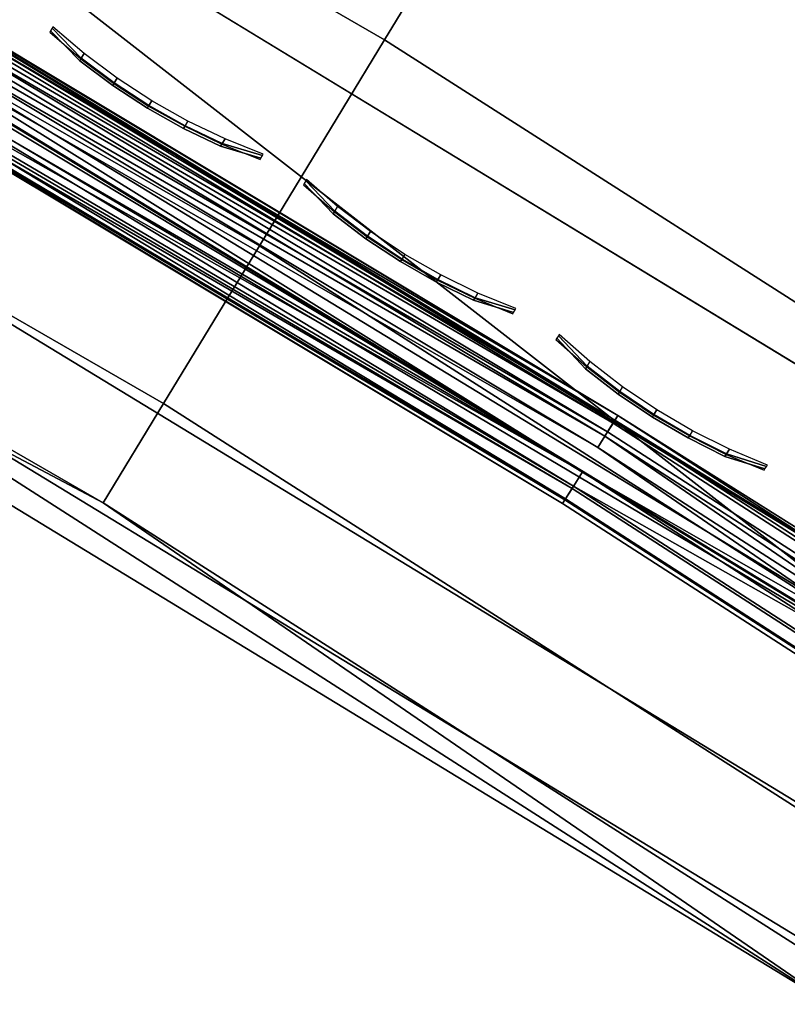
# Model space of a CAD drawing. Header units: inches. Extents: x 0 to 54.6, y -45.5 to 0.
# Tile 38 of 256: x 18.117 to 18.843, y -33.532 to -32.601. Entities that reach past the tile are written whole.
import ezdxf

# ---------------------------------------------------------------- set-up
doc = ezdxf.new("R2010")
doc.units = ezdxf.units.IN
doc.header["$LTSCALE"] = 0.03937
doc.header["$MEASUREMENT"] = 0
for name, color, linetype in [('A-FURN-3-ST', 151, 'Continuous'), ('A-FURN-3-ST-SEAM', 250, 'Continuous'), ('A-FURN-3-STITCH', 15, 'Continuous')]:
    doc.layers.add(name, color=color, linetype=linetype)

msp = doc.modelspace()

# ---------------------------------------------------------------- meshes
at = {"layer": 'A-FURN-3-ST'}
mesh = msp.add_polyface(dxfattribs=at)
corners = [(39.06533, -20.74006, 18), (38.16059, -19.54172, 17.96252), (37.47142, -19.32054, 18), (36.57999, -18.20316, 17.96252), (35.82597, -17.9611, 18), (38.67381, -18.95725, 17.1847), (38.69854, -18.92909, 16.9), (37.07195, -17.60069, 17.1847), (38.6013, -19.03983, 17.45), (37.00245, -17.68581, 17.45), (36.89188, -17.82121, 17.67782), (38.48596, -19.17118, 17.67782), (36.74779, -17.99767, 17.85263), (38.33564, -19.34237, 17.85263), (38.69854, -18.92909, 5.5), (37.09566, -17.57166, 16.9), (38.67335, -18.95762, 5.30866), (37.09566, -17.57166, 5.5), (38.36833, -19.30453, 5), (36.90024, -17.81057, 5.03806), (38.49465, -19.16082, 5.03806), (20.55498, -34.05621, 5), (19.17363, -33.12322, 5), (50.23391, -33.70876, 5), (17.75, -32.2561, 5), (49.15289, -31.92886, 5), (16.28724, -31.45676, 5), (48.00884, -30.18881, 5), (46.80321, -28.49085, 5), (45.53756, -26.83713, 5), (44.21351, -25.2298, 5), (42.83275, -23.67091, 5), (41.39707, -22.16245, 5), (39.90829, -20.70637, 5), (36.77916, -17.95873, 5), (14.78857, -30.72697, 5), (35.14282, -16.67069, 5), (33.46141, -15.44207, 5), (31.73709, -14.27445, 5), (29.97207, -13.16931, 5), (28.16861, -12.12808, 5), (20.90301, -33.56747, 18), (49.71429, -34.00877, 18), (19.49801, -32.61847, 18), (48.60507, -32.18524, 18), (18.05, -31.73648, 18), (16.56218, -30.92346, 18), (47.429, -30.4041, 18), (46.18769, -28.6678, 18), (44.88285, -26.97872, 18), (43.51627, -25.33919, 18), (42.08984, -23.75146, 18), (40.60551, -22.21771, 18), (34.13123, -16.66361, 18), (32.38955, -15.42985, 18), (30.60332, -14.26152, 18), (15.03782, -30.18119, 18), (28.775, -13.16024, 18), (26.9071, -12.12751, 18)]
mesh.append_faces([[corners[k] for k in face] for face in [(0, 1, 2), (2, 1, 3), (2, 3, 4), (5, 6, 7), (8, 9, 10, 11), (11, 10, 12, 13), (13, 12, 3, 1), (6, 14, 15), (14, 16, 17), (18, 19, 20), (21, 22, 23), (23, 22, 24), (25, 24, 26), (25, 26, 27), (27, 26, 28), (28, 26, 29), (29, 26, 30), (30, 26, 31), (31, 26, 32), (32, 26, 33), (33, 26, 18), (18, 26, 34), (34, 35, 36), (36, 35, 37), (37, 35, 38), (38, 35, 39), (39, 35, 40), (41, 42, 43), (43, 44, 45), (45, 44, 46), (46, 44, 47), (46, 47, 48), (48, 49, 46), (46, 49, 50), (46, 50, 51), (51, 52, 46), (46, 52, 0), (46, 0, 2), (2, 4, 46), (46, 4, 53), (46, 53, 54), (54, 55, 46), (56, 55, 57), (56, 57, 58)]])
mesh = msp.add_polyface(dxfattribs=at)
corners = [(49.71429, -34.00877, 18), (49.90003, -33.90129, 17.97886), (48.60507, -32.18524, 18), (48.88691, -32.09818, 17.96252), (47.74904, -30.36748, 17.96252), (49.11116, -31.95642, 17.85263), (47.96808, -30.21779, 17.85263), (49.30373, -31.8347, 17.67782), (48.15617, -30.08925, 17.67782), (49.4515, -31.74129, 17.45), (48.30049, -29.99061, 17.45), (49.54439, -31.68258, 17.1847), (48.39122, -29.92861, 17.1847), (49.57607, -31.66255, 16.9), (50.07859, -33.79796, 17.91618), (50.24323, -33.70269, 17.8146), (48.42217, -29.90746, 16.9), (47.17599, -28.21705, 17.1847), (47.08754, -28.28227, 17.45), (46.94684, -28.386, 17.67782), (46.76347, -28.5212, 17.85263), (46.54994, -28.67864, 17.96252), (47.429, -30.4041, 18), (46.18769, -28.6678, 18), (45.29113, -27.03382, 17.96252), (47.20616, -28.19481, 16.9), (45.90025, -26.55011, 17.1847), (45.49889, -26.86883, 17.85263), (49.57607, -31.66255, 5.5), (48.42217, -29.90746, 5.5), (47.20616, -28.19481, 5.5), (45.9296, -26.5268, 16.9), (49.54376, -31.68267, 5.30866), (48.39061, -29.92874, 5.30866), (47.1754, -28.21722, 5.30866), (45.9296, -26.5268, 5.5), (46.80321, -28.49085, 5), (45.68752, -26.71829, 5.03806), (46.95734, -28.37746, 5.03806), (48.00884, -30.18881, 5), (48.16694, -30.08104, 5.03806), (49.15289, -31.92886, 5), (49.31476, -31.82684, 5.03806), (49.45201, -31.74037, 5.14645), (48.301, -29.98971, 5.14645), (47.08803, -28.28137, 5.14645), (50.23391, -33.70876, 5), (17.75, -32.2561, 5), (19.49801, -32.61847, 18)]
mesh.append_faces([[corners[k] for k in face] for face in [(0, 1, 2), (2, 1, 3), (2, 3, 4), (4, 3, 5, 6), (6, 5, 7, 8), (8, 7, 9, 10), (10, 9, 11, 12), (12, 11, 13), (3, 14, 5), (5, 15, 7), (13, 16, 12), (12, 16, 17), (12, 17, 18, 10), (10, 18, 19, 8), (8, 19, 20, 6), (6, 20, 21, 4), (4, 21, 22), (22, 21, 23), (23, 21, 24), (16, 25, 17), (17, 25, 26), (20, 27, 24, 21), (22, 2, 4), (13, 28, 16), (16, 28, 29), (16, 29, 25), (25, 29, 30), (25, 30, 31), (28, 32, 29), (29, 32, 33), (29, 33, 30), (30, 33, 34), (30, 34, 35), (36, 37, 38), (36, 38, 39), (39, 38, 40), (39, 40, 41), (41, 40, 42), (43, 42, 40, 44), (44, 40, 38, 45), (33, 32, 43, 44), (33, 44, 45, 34), (46, 47, 41), (48, 0, 2)]])
mesh = msp.add_polyface(dxfattribs=at)
corners = [(19.95572, -33.25937, 17.96252), (19.49801, -32.61847, 18), (18.59984, -32.39311, 17.96252), (18.05, -31.73648, 18), (17.20642, -31.58862, 17.96252), (16.56218, -30.92346, 18), (15.77828, -30.84753, 17.96252), (15.03782, -30.18119, 18), (15.43562, -31.5458, 17.1847), (16.05798, -31.90111, 16.9), (16.83274, -32.2708, 17.1847), (16.88554, -32.17442, 17.45), (15.48403, -31.44715, 17.45), (16.96952, -32.0211, 17.67782), (15.56104, -31.29021, 17.67782), (17.07897, -31.8213, 17.85263), (15.6614, -31.08569, 17.85263), (17.5, -32.68911, 16.9), (18.1959, -33.05782, 17.1847), (18.25297, -32.96391, 17.45), (18.34375, -32.81452, 17.67782), (18.46206, -32.61983, 17.85263), (18.90344, -33.54393, 16.9), (19.52233, -33.90526, 17.1847), (19.58356, -33.81401, 17.45), (19.68096, -33.66885, 17.67782), (19.8079, -33.47967, 17.85263), (18.90344, -33.54393, 5.5), (20.26521, -34.46369, 16.9), (17.5, -32.68911, 5.5), (16.05798, -31.90111, 5.5), (14.58057, -31.18166, 5.5), (19.17363, -33.12322, 5), (19.07025, -33.28423, 5.03806), (17.75, -32.2561, 5), (17.65433, -32.4218, 5.03806), (16.19949, -31.6268, 5.03806), (17.57322, -32.56228, 5.14645), (16.1251, -31.77095, 5.14645), (17.51903, -32.65615, 5.30866), (16.07541, -31.86727, 5.30866), (18.92403, -33.51192, 5.30866), (20.26521, -34.46369, 5.5), (14.70893, -30.90096, 5.03806), (16.28724, -31.45676, 5), (18.9826, -33.42073, 5.14645)]
mesh.append_faces([[corners[k] for k in face] for face in [(0, 1, 2), (2, 1, 3), (2, 3, 4), (4, 3, 5), (4, 5, 6), (6, 5, 7), (8, 9, 10), (8, 10, 11, 12), (12, 11, 13, 14), (14, 13, 15, 16), (16, 15, 4, 6), (9, 17, 10), (10, 17, 18), (10, 18, 19, 11), (11, 19, 20, 13), (13, 20, 21, 15), (15, 21, 2, 4), (17, 22, 18), (18, 22, 23), (18, 23, 24, 19), (19, 24, 25, 20), (20, 25, 26, 21), (21, 26, 0, 2), (27, 28, 22), (27, 22, 29), (29, 22, 17), (29, 17, 30), (30, 17, 9), (30, 9, 31), (32, 33, 34), (34, 33, 35), (34, 35, 36), (36, 35, 37, 38), (38, 37, 39, 40), (40, 39, 29), (29, 39, 27), (27, 39, 41), (27, 41, 42), (29, 30, 40), (40, 30, 31), (43, 44, 36), (44, 34, 36), (45, 41, 39, 37), (33, 45, 37, 35)]])
at = {"layer": 'A-FURN-3-ST-SEAM'}
mesh = msp.add_polyface(dxfattribs=at)
corners = [(19.09984, -33.23765, 17.67058), (17.682, -32.37389, 17.67058), (18.6826, -32.97524, 17.69016), (17.68144, -32.37484, 17.69012), (17.67718, -32.38223, 17.70775), (18.67804, -32.98246, 17.70778), (17.66986, -32.3949, 17.72075), (18.67021, -32.99484, 17.72077), (17.66059, -32.41097, 17.72713), (19.07669, -33.27367, 17.72713), (19.64985, -33.62718, 17.72077), (20.45075, -34.20188, 17.72713), (19.66289, -33.608, 17.69016), (20.47559, -34.167, 17.67058), (19.65809, -33.61507, 17.70778), (20.60707, -34.29076, 17.72077), (20.6157, -34.27892, 17.70778), (19.06946, -33.28492, 17.62803), (17.6539, -32.42255, 17.62803), (18.66354, -33.00541, 17.62922), (17.6636, -32.40575, 17.62922), (18.67287, -32.99064, 17.63772), (17.67233, -32.39062, 17.63772), (18.67978, -32.97972, 17.65223), (17.67879, -32.37943, 17.65224), (19.65991, -33.61238, 17.65223), (19.65265, -33.62307, 17.63772), (19.64283, -33.63752, 17.62922), (20.44299, -34.21277, 17.62803), (20.61, -34.28673, 17.63772), (20.59971, -34.30086, 17.62922), (18.64922, -33.02858, 17.72542), (17.65085, -32.42783, 17.72592), (17.64209, -32.443, 17.71735), (17.63564, -32.45418, 17.70274), (18.63931, -33.04426, 17.71507), (19.61732, -33.67555, 17.71507), (19.62775, -33.6602, 17.72542), (20.57295, -34.33801, 17.71507), (20.58387, -34.32302, 17.72542), (17.63247, -32.45967, 17.68429), (18.63259, -33.05489, 17.69795), (19.61025, -33.68595, 17.69795), (20.56554, -34.34817, 17.69795), (18.63027, -33.05856, 17.67716), (17.63307, -32.45863, 17.66482), (18.63308, -33.05411, 17.65526), (17.63735, -32.45121, 17.6473), (18.64074, -33.04199, 17.63789), (17.64466, -32.43856, 17.63438), (19.61883, -33.67333, 17.63789), (19.61077, -33.68518, 17.65526), (20.57453, -34.33584, 17.63789), (20.56608, -34.34743, 17.65526), (19.60782, -33.68953, 17.67716), (20.56299, -34.35168, 17.67716)]
mesh.append_faces([[corners[k] for k in face] for face in [(0, 1, 2), (2, 1, 3), (2, 3, 4), (2, 4, 5), (5, 4, 6), (5, 6, 7), (7, 6, 8), (7, 8, 9), (7, 9, 10), (10, 9, 11), (12, 13, 0), (12, 0, 2), (12, 2, 5, 14), (14, 5, 7, 10), (14, 10, 15, 16), (17, 18, 19), (19, 18, 20), (19, 20, 21), (21, 20, 22), (21, 22, 23), (23, 22, 24), (23, 24, 1), (1, 0, 23), (23, 0, 25), (23, 25, 26, 21), (21, 26, 27, 19), (19, 27, 17), (17, 27, 28), (13, 25, 0), (27, 26, 29, 30), (9, 8, 31), (31, 8, 32), (31, 32, 33), (33, 34, 31), (31, 34, 35), (31, 35, 36, 37), (37, 36, 38, 39), (34, 40, 35), (35, 40, 41), (35, 41, 42, 36), (36, 42, 43, 38), (41, 40, 44), (44, 40, 45), (44, 45, 46), (46, 45, 47), (46, 47, 48), (48, 47, 49), (48, 49, 17), (17, 49, 18), (48, 17, 50), (50, 17, 28), (11, 9, 37), (37, 9, 31), (46, 48, 50, 51), (51, 50, 52, 53), (42, 41, 44, 54), (54, 44, 46, 51), (54, 51, 53, 55), (42, 54, 55, 43)]])
at = {"layer": 'A-FURN-3-STITCH'}
mesh = msp.add_polymesh((7, 4), dxfattribs=at)
for k, corner in enumerate([(18.14847, -32.60747, 17.74466), (18.14773, -32.6087, 17.74249), (18.14622, -32.6112, 17.73817), (18.14546, -32.61247, 17.73603), (18.178, -32.63274, 17.74898), (18.1753, -32.63719, 17.74935), (18.1738, -32.63968, 17.74503), (18.17498, -32.63774, 17.74035), (18.20923, -32.65612, 17.7516), (18.20654, -32.66056, 17.75197), (18.20504, -32.66306, 17.74765), (18.20622, -32.66111, 17.74297), (18.24199, -32.67745, 17.75251), (18.2393, -32.68189, 17.75287), (18.23779, -32.68439, 17.74856), (18.23898, -32.68244, 17.74388), (18.27607, -32.6966, 17.75169), (18.27338, -32.70105, 17.75206), (18.27187, -32.70354, 17.74775), (18.27306, -32.7016, 17.74307), (18.31126, -32.71347, 17.74917), (18.30856, -32.71791, 17.74954), (18.30706, -32.72041, 17.74522), (18.30824, -32.71846, 17.74054), (18.34733, -32.72794, 17.74495), (18.34656, -32.72923, 17.74282), (18.34505, -32.73172, 17.7385), (18.34432, -32.73294, 17.73632)]):
    mesh.set_mesh_vertex(divmod(k, 4), corner)
mesh = msp.add_polymesh((7, 4), dxfattribs=at)
for k, corner in enumerate([(18.38835, -32.752, 17.74466), (18.3876, -32.75323, 17.74249), (18.38607, -32.75571, 17.73817), (18.38529, -32.75697, 17.73603), (18.41767, -32.77751, 17.74898), (18.41494, -32.78193, 17.74935), (18.41342, -32.78441, 17.74503), (18.41462, -32.78248, 17.74035), (18.44872, -32.80112, 17.7516), (18.446, -32.80554, 17.75197), (18.44447, -32.80803, 17.74765), (18.44567, -32.80609, 17.74297), (18.48131, -32.82271, 17.75251), (18.47858, -32.82713, 17.75287), (18.47706, -32.82962, 17.74856), (18.47826, -32.82768, 17.74388), (18.51524, -32.84214, 17.75169), (18.51251, -32.84656, 17.75206), (18.51098, -32.84905, 17.74775), (18.51218, -32.84711, 17.74307), (18.55029, -32.85928, 17.74917), (18.54756, -32.8637, 17.74954), (18.54603, -32.86619, 17.74522), (18.54724, -32.86425, 17.74054), (18.58625, -32.87404, 17.74495), (18.58547, -32.87532, 17.74282), (18.58394, -32.8778, 17.7385), (18.5832, -32.87901, 17.73632)]):
    mesh.set_mesh_vertex(divmod(k, 4), corner)
mesh = msp.add_polymesh((7, 4), dxfattribs=at)
for k, corner in enumerate([(18.62707, -32.89842, 17.74466), (18.62631, -32.89964, 17.74249), (18.62477, -32.90212, 17.73817), (18.62398, -32.90337, 17.73603), (18.65619, -32.92416, 17.74898), (18.65343, -32.92856, 17.74935), (18.65189, -32.93103, 17.74503), (18.6531, -32.92911, 17.74035), (18.68706, -32.94802, 17.7516), (18.6843, -32.95242, 17.75197), (18.68275, -32.95489, 17.74765), (18.68397, -32.95297, 17.74297), (18.71947, -32.96987, 17.75251), (18.71671, -32.97427, 17.75287), (18.71517, -32.97674, 17.74856), (18.71638, -32.97481, 17.74388), (18.75324, -32.98956, 17.75169), (18.75048, -32.99396, 17.75206), (18.74894, -32.99643, 17.74775), (18.75015, -32.99451, 17.74307), (18.78816, -33.00698, 17.74917), (18.7854, -33.01138, 17.74954), (18.78385, -33.01386, 17.74522), (18.78507, -33.01193, 17.74054), (18.824, -33.02202, 17.74495), (18.82321, -33.0233, 17.74282), (18.82166, -33.02577, 17.7385), (18.82091, -33.02697, 17.73632)]):
    mesh.set_mesh_vertex(divmod(k, 4), corner)

doc.saveas('drawing.dxf')
